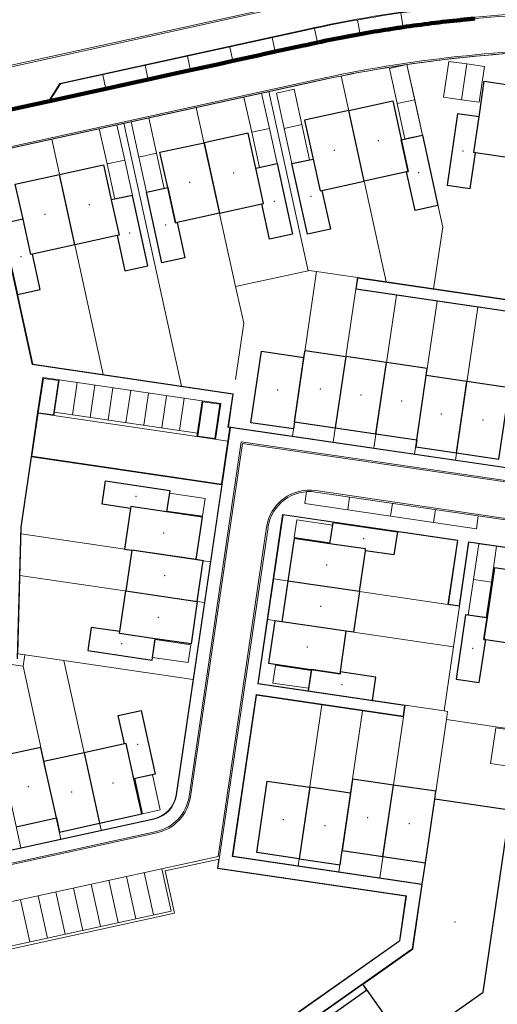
# Model space of a CAD drawing. Extents: x 168554 to 174410, y 515675 to 521218.
# Tile 80 of 110: x 172130 to 172197, y 518793 to 518929. Entities that reach past the tile are written whole.
import ezdxf

# ---------------------------------------------------------------- set-up
doc = ezdxf.new("R2010")
doc.units = 0
doc.header["$MEASUREMENT"] = 0
for name, color, linetype, lineweight in [('Algemeen - 1411 Basislijnen deelgebieden', 5, 'Continuous', 90), ('Algemeen - Fase 1A - 1070 Ondergrond  ontwerp bijgebouwen', 7, 'Continuous', 30), ('Algemeen - Fase 1A - 1070 Ondergrond  ontwerp hoofdgebouwen', 7, 'Continuous', 30), ('Algemeen - Fase 1A - 1070 Ondergrond - ontwerp', 7, 'Continuous', 9), ('Algemeen - Fase 1A - 1070 Ondergrond ontwerp parkeren eigen terrein', 7, 'Continuous', 13), ('Algemeen - Fase 1A - 1070 Ondergrond ontwerp parkeren eigen terrein appartement', 7, 'Continuous', 13), ('Deelgebied 1A - appartementen', 190, 'Continuous', 9), ('Deelgebied 1A - bijgebouwen', 253, 'Continuous', 9), ('Deelgebied 1A - grondgebonden woningen', 253, 'Continuous', 9), ('Legenda - Tekst', 7, 'Continuous', 15)]:
    doc.layers.add(name, color=color, linetype=linetype, lineweight=lineweight)
doc.styles.get("Standard").update_dxf_attribs({"font": 'arial.ttf'})

msp = doc.modelspace()

# ---------------------------------------------------------------- linework, layer by layer
at = {"layer": 'Algemeen - 1411 Basislijnen deelgebieden'}
msp.add_lwpolyline([(172193.42, 518929.32, 0.002572), (172191.47, 518929.13, 0.00003), (172191.45, 518929.12, 0.005284), (172187.46, 518928.67, 0.005249), (172183.5, 518928.13, 0.002637), (172181.51, 518927.83, 0.005253), (172177.57, 518927.17, 0.002633), (172175.6, 518926.8, 0.005257), (172171.68, 518926.02, 0.002221), (172170.03, 518925.66), (172169.73, 518925.59), (172165.82, 518924.74), (172163.95, 518924.33), (172163.86, 518924.31), (172159.96, 518923.45), (172158, 518923.02), (172154.1, 518922.17), (172152.14, 518921.74), (172148.24, 518920.88), (172146.28, 518920.45), (172142.38, 518919.6), (172140.42, 518919.17), (172134.56, 518917.88), (172128.82, 518916.63)], format="xyb", dxfattribs=at)
at = {"layer": 'Algemeen - Fase 1A - 1070 Ondergrond  ontwerp bijgebouwen'}
for points in [[(172191.05, 518916.15), (172189.59, 518906.26), (172192.81, 518905.78), (172193.54, 518910.73), (172193.29, 518910.77), (172194.02, 518915.71)], [(172186.19, 518913.19), (172188.33, 518903.42), (172185.16, 518902.72), (172183.98, 518908.1), (172184.22, 518908.15), (172183.26, 518912.55)], [(172166.07, 518909.23), (172168.21, 518899.46), (172165.04, 518898.77), (172163.97, 518903.65), (172164.21, 518903.7), (172163.14, 518908.59)], [(172171.05, 518909.87), (172172.01, 518905.47), (172172.26, 518905.53), (172173.44, 518900.15), (172170.26, 518899.46), (172168.12, 518909.23)], [(172150.93, 518905.91), (172152, 518901.03), (172152.25, 518901.08), (172153.32, 518896.2), (172150.14, 518895.5), (172148, 518905.27)], [(172146.05, 518904.84), (172143.12, 518904.2), (172144.19, 518899.31), (172143.94, 518899.26), (172145.01, 518894.38), (172148.19, 518895.07)], [(172130.91, 518901.52), (172127.98, 518900.88), (172130.12, 518891.11), (172133.29, 518891.81), (172132.22, 518896.69), (172131.98, 518896.64)], [(172142.31, 518865.28), (172151.21, 518863.97), (172150.78, 518861), (172145.83, 518861.73), (172145.8, 518861.48), (172141.84, 518862.06)], [(172173.81, 518859.55), (172182.72, 518858.24), (172182.24, 518855.03), (172178.29, 518855.61), (172178.32, 518855.86), (172173.38, 518856.58)], [(172192.16, 518846.75), (172190.85, 518837.84), (172194.06, 518837.37), (172194.94, 518843.31), (172194.69, 518843.34), (172195.13, 518846.31)], [(172140.34, 518845), (172139.87, 518841.78), (172148.77, 518840.47), (172149.21, 518843.44), (172144.26, 518844.17), (172144.3, 518844.41)], [(172170.82, 518839.17), (172170.38, 518836.2), (172172.51, 518835.89), (172178.15, 518835.06), (172179.29, 518834.89), (172179.76, 518838.11), (172174.81, 518838.84), (172174.78, 518838.59)], [(172147.26, 518833.47), (172149.19, 518824.68), (172146.25, 518824.04), (172145.18, 518828.92), (172144.94, 518828.87), (172144.08, 518832.78)]]:
    msp.add_lwpolyline(points, close=True, dxfattribs=at)
at = {"layer": 'Algemeen - Fase 1A - 1070 Ondergrond  ontwerp hoofdgebouwen'}
for p, q in [((172178.12, 518906.81), (172175.98, 518916.58)), ((172155.97, 518912.13), (172158.11, 518902.37)), ((172138.08, 518897.98), (172135.94, 518907.74)), ((172168.49, 518873.48), (172169.79, 518882.38)), ((172175.58, 518882.54), (172174.13, 518872.65)), ((172181.22, 518881.71), (172175.58, 518882.54)), ((172179.76, 518871.82), (172181.22, 518881.71)), ((172185.4, 518870.99), (172186.71, 518879.89)), ((172192.35, 518879.06), (172186.71, 518879.89)), ((172190.9, 518869.17), (172192.35, 518879.06)), ((172168.49, 518873.48), (172174.13, 518872.65)), ((172174.13, 518872.65), (172179.76, 518871.82)), ((172179.76, 518871.82), (172185.4, 518870.99)), ((172145.96, 518855.69), (172145.13, 518850.05)), ((172154.86, 518854.39), (172145.96, 518855.69)), ((172167.56, 518851.42), (172166.74, 518845.79)), ((172177.46, 518849.97), (172167.56, 518851.42)), ((172145.13, 518850.05), (172155.02, 518848.6)), ((172175.64, 518844.48), (172166.74, 518845.79)), ((172139.37, 518827.65), (172133.8, 518826.43)), ((172139.37, 518827.65), (172141.51, 518817.88)), ((172135.52, 518818.61), (172133.8, 518826.43)), ((172170.59, 518822.85), (172169.14, 518812.96)), ((172176.23, 518822.02), (172170.59, 518822.85)), ((172176.23, 518822.02), (172175.07, 518814.11)), ((172180.71, 518813.28), (172182.16, 518823.17)), ((172186.59, 518812.41), (172187.89, 518821.2)), ((172129.95, 518817.39), (172135.52, 518818.61)), ((172175.07, 518814.11), (172180.71, 518813.28)), ((172180.71, 518813.28), (172186.59, 518812.41)), ((172178.51, 518794.78), (172173.86, 518791.5)), ((172178.51, 518794.78), (172183.99, 518787.02))]:
    msp.add_line(p, q, dxfattribs=at)
for points in [[(172199.47, 518909.86), (172193.54, 518910.73), (172193.29, 518910.77), (172194.02, 518915.71), (172194.74, 518920.66), (172200.93, 518919.75)], [(172175.98, 518916.58), (172182.08, 518917.92), (172184.22, 518908.15), (172178.12, 518906.81)], [(172175.98, 518916.58), (172169.87, 518915.24), (172171.05, 518909.87), (172172.01, 518905.47), (172172.26, 518905.53), (172178.12, 518906.81)], [(172158.11, 518902.37), (172163.97, 518903.65), (172164.21, 518903.7), (172163.14, 518908.59), (172162.07, 518913.47), (172155.97, 518912.13)], [(172158.11, 518902.37), (172152.25, 518901.08), (172152, 518901.03), (172150.93, 518905.91), (172149.86, 518910.8), (172155.97, 518912.13)], [(172135.94, 518907.74), (172142.05, 518909.08), (172143.12, 518904.2), (172144.19, 518899.31), (172143.94, 518899.26), (172138.08, 518897.98)], [(172138.08, 518897.98), (172132.22, 518896.69), (172131.98, 518896.64), (172130.91, 518901.52), (172129.84, 518906.41), (172135.94, 518907.74)], [(172169.79, 518882.38), (172169.94, 518883.37), (172175.58, 518882.54)], [(172168.49, 518873.48), (172168.34, 518872.49), (172162.45, 518873.35), (172163.91, 518883.24), (172169.79, 518882.38)], [(172186.71, 518879.89), (172186.86, 518880.88), (172181.22, 518881.71)], [(172190.9, 518869.17), (172196.78, 518868.31), (172198.24, 518878.2), (172192.35, 518879.06)], [(172185.4, 518870.99), (172185.26, 518870), (172190.9, 518869.17)], [(172154.86, 518854.39), (172155.73, 518860.27), (172150.78, 518861), (172145.83, 518861.73), (172145.8, 518861.48), (172144.97, 518855.84), (172145.96, 518855.69)], [(172177.46, 518849.97), (172178.29, 518855.61), (172178.32, 518855.86), (172173.38, 518856.58), (172168.43, 518857.31), (172167.56, 518851.42)], [(172155.02, 518848.6), (172155.85, 518854.24), (172154.86, 518854.39)], [(172202.33, 518852.33), (172196.14, 518853.24), (172195.13, 518846.31), (172194.69, 518843.34), (172194.94, 518843.31), (172200.87, 518842.44)], [(172155.02, 518848.6), (172154.16, 518842.71), (172149.21, 518843.44), (172144.26, 518844.17), (172144.3, 518844.41), (172145.13, 518850.05)], [(172177.46, 518849.97), (172176.63, 518844.33), (172175.64, 518844.48)], [(172166.74, 518845.79), (172165.75, 518845.93), (172164.88, 518840.04), (172174.78, 518838.59), (172175.64, 518844.48)], [(172141.51, 518817.88), (172147.33, 518819.16), (172146.25, 518824.04), (172145.18, 518828.92), (172144.94, 518828.87), (172139.37, 518827.65)], [(172133.8, 518826.43), (172133.38, 518828.38), (172127.81, 518827.16)], [(172169.14, 518812.96), (172163.25, 518813.82), (172164.71, 518823.72), (172170.59, 518822.85)], [(172182.16, 518823.17), (172176.52, 518824), (172176.23, 518822.02)], [(172187.89, 518821.2), (172188.05, 518822.31), (172182.16, 518823.17)], [(172183.99, 518787.02), (172194.57, 518794.49), (172198.27, 518819.67), (172187.89, 518821.2)], [(172135.52, 518818.61), (172135.95, 518816.66), (172141.51, 518817.88)], [(172169.14, 518812.96), (172174.78, 518812.13), (172175.07, 518814.11)], [(172178.51, 518794.78), (172177.94, 518795.6), (172184.84, 518800.47), (172186.16, 518809.45), (172186.59, 518812.41)]]:
    msp.add_lwpolyline(points, dxfattribs=at)
at = {"layer": 'Algemeen - Fase 1A - 1070 Ondergrond - ontwerp'}
for p, q in [((172169.05, 518931.59), (172127.54, 518922.49)), ((172169.09, 518931.39), (172127.58, 518922.29)), ((172183.21, 518930.11), (172183.47, 518928.33)), ((172177.22, 518929.14), (172177.54, 518927.36)), ((172136.02, 518920.35), (172169.88, 518927.78)), ((172136.09, 518920.27), (172169.9, 518927.68)), ((172171.27, 518927.97), (172171.64, 518926.21)), ((172170.29, 518925.92), (172128.78, 518916.82)), ((172128.82, 518916.63), (172170.33, 518925.73)), ((172165.39, 518926.69), (172165.78, 518924.93)), ((172159.53, 518925.41), (172159.91, 518923.65)), ((172153.67, 518924.12), (172154.05, 518922.36)), ((172141.95, 518921.55), (172142.33, 518919.79)), ((172147.81, 518922.84), (172148.19, 518921.08)), ((172122.9, 518910.01), (172171.44, 518920.65)), ((172123.06, 518910.24), (172171.4, 518920.84)), ((172134.58, 518918.09), (172136.02, 518920.35)), ((172134.71, 518918.12), (172136.09, 518920.27)), ((172125.78, 518910.63), (172132.19, 518881.4)), ((172125.83, 518910.65), (172132.24, 518881.45)), ((172176.95, 518891.84), (172177.18, 518893.44)), ((172177.01, 518891.89), (172177.23, 518893.37)), ((172177.18, 518893.44), (172203.82, 518889.53)), ((172177.23, 518893.37), (172203.91, 518889.46)), ((172202.13, 518888.14), (172176.95, 518891.84)), ((172202.19, 518888.19), (172177.01, 518891.89)), ((172132.19, 518881.4), (172159.94, 518877.32)), ((172132.24, 518881.45), (172160.01, 518877.37)), ((172132.92, 518874.76), (172133.63, 518879.61)), ((172133.72, 518879.49), (172133.02, 518874.74)), ((172133.63, 518879.61), (172135.91, 518879.27)), ((172135.8, 518879.19), (172133.72, 518879.49)), ((172135.19, 518874.33), (172135.91, 518879.27)), ((172135.91, 518879.27), (172155.7, 518876.36)), ((172135.1, 518874.44), (172135.8, 518879.19)), ((172137.73, 518874.46), (172138.39, 518878.91)), ((172140.21, 518874.09), (172140.86, 518878.55)), ((172142.68, 518873.73), (172143.33, 518878.18)), ((172145.15, 518873.37), (172145.81, 518877.82)), ((172147.63, 518873), (172148.28, 518877.46)), ((172150.1, 518872.64), (172150.75, 518877.09)), ((172152.57, 518872.28), (172153.23, 518876.73)), ((172159.94, 518877.32), (172159.27, 518872.75)), ((172160.01, 518877.37), (172159.34, 518872.8)), ((172155.7, 518876.36), (172154.97, 518871.42)), ((172155.09, 518871.5), (172155.78, 518876.25)), ((172155.7, 518876.36), (172158.27, 518875.99)), ((172155.78, 518876.25), (172158.16, 518875.9)), ((172158.16, 518875.9), (172157.46, 518871.15)), ((172158.27, 518875.99), (172157.55, 518871.04)), ((172132.02, 518868.63), (172132.92, 518874.76)), ((172132.13, 518868.71), (172133.01, 518874.65)), ((172133.01, 518874.65), (172135.19, 518874.33)), ((172133.02, 518874.74), (172135.1, 518874.44)), ((172159.63, 518872.69), (172152.16, 518821.82)), ((172159.53, 518872.71), (172158.38, 518864.85)), ((172159.27, 518872.75), (172159.53, 518872.71)), ((172159.34, 518872.8), (172199.01, 518866.97)), ((172159.63, 518872.69), (172199.06, 518866.9)), ((172154.97, 518871.42), (172159.25, 518870.79)), ((172157.46, 518871.15), (172155.09, 518871.5)), ((172161.1, 518870.72), (172153.88, 518821.56)), ((172161.27, 518870.49), (172154.08, 518821.53)), ((172238, 518859.42), (172161.1, 518870.72)), ((172237.97, 518859.22), (172161.27, 518870.49)), ((172130.59, 518858.9), (172132.02, 518868.63)), ((172130.65, 518858.89), (172132.08, 518868.62)), ((172132.08, 518868.62), (172158.4, 518864.75)), ((172158.38, 518864.85), (172132.13, 518868.71)), ((172158.4, 518864.75), (172152.1, 518821.82)), ((172169.91, 518862.15), (172170.15, 518863.8)), ((172237.21, 518854.08), (172171.4, 518863.75)), ((172237.24, 518854.27), (172171.43, 518863.95)), ((172175.85, 518861.28), (172176.11, 518863.06)), ((172193.66, 518858.66), (172169.91, 518862.15)), ((172181.78, 518860.4), (172182.04, 518862.18)), ((172166.84, 518860.64), (172163.39, 518837.17)), ((172166.89, 518860.57), (172163.46, 518837.22)), ((172191.09, 518857.07), (172166.84, 518860.64)), ((172191.02, 518857.02), (172166.89, 518860.57)), ((172187.72, 518859.53), (172187.98, 518861.31)), ((172193.92, 518860.44), (172193.66, 518858.66)), ((172130.11, 518840.69), (172130.59, 518858.9)), ((172130.16, 518840.64), (172130.65, 518858.89)), ((172164.62, 518858.88), (172157.92, 518813.29)), ((172164.82, 518858.85), (172158.06, 518812.91)), ((172189.72, 518848.17), (172191.02, 518857.02)), ((172189.79, 518848.22), (172191.09, 518857.07)), ((172192.57, 518856.86), (172191.27, 518848)), ((172192.62, 518856.79), (172191.32, 518847.93)), ((172212.97, 518853.86), (172192.57, 518856.86)), ((172212.9, 518853.81), (172192.62, 518856.79)), ((172191.32, 518847.93), (172189.72, 518848.17)), ((172191.27, 518848), (172189.79, 518848.22)), ((172163.39, 518837.17), (172183.72, 518834.18)), ((172163.46, 518837.22), (172183.79, 518834.23)), ((172163.17, 518835.69), (172159.87, 518813.25)), ((172163.22, 518835.62), (172159.94, 518813.3)), ((172183.5, 518832.7), (172163.17, 518835.69)), ((172183.55, 518832.63), (172163.22, 518835.62)), ((172183.79, 518834.23), (172183.55, 518832.63)), ((172183.72, 518834.18), (172183.5, 518832.7)), ((172149.01, 518818.44), (172121.8, 518812.48)), ((172149, 518818.5), (172121.85, 518812.55)), ((172149.38, 518816.74), (172101.72, 518806.29)), ((172149.42, 518816.54), (172101.77, 518806.1)), ((172157.92, 518813.29), (172119.65, 518804.9)), ((172158.06, 518812.91), (172150.58, 518811.27)), ((172158, 518812.9), (172157.81, 518811.59)), ((172158.06, 518812.91), (172157.88, 518811.64)), ((172159.87, 518813.25), (172186.09, 518809.39)), ((172159.94, 518813.3), (172186.16, 518809.45)), ((172147.66, 518811.04), (172148.95, 518805.18)), ((172151.39, 518805.71), (172150.1, 518811.57)), ((172150.58, 518811.27), (172151.87, 518805.41)), ((172157.81, 518811.59), (172183.89, 518807.76)), ((172157.88, 518811.64), (172183.96, 518807.81)), ((172142.78, 518809.97), (172144.06, 518804.11)), ((172145.22, 518810.5), (172146.5, 518804.64)), ((172135.45, 518808.36), (172136.74, 518802.5)), ((172137.89, 518808.9), (172139.18, 518803.04)), ((172140.34, 518809.43), (172141.62, 518803.57)), ((172186.09, 518809.39), (172184.78, 518800.5)), ((172186.16, 518809.45), (172184.84, 518800.47)), ((172130.57, 518807.29), (172131.85, 518801.43)), ((172133.01, 518807.83), (172134.29, 518801.97)), ((172183.89, 518807.76), (172182.99, 518801.61)), ((172183.96, 518807.81), (172183.04, 518801.57)), ((172124.53, 518799.83), (172151.39, 518805.71)), ((172151.87, 518805.41), (172124.22, 518799.35)), ((172182.99, 518801.61), (172136.72, 518768.97)), ((172183.04, 518801.57), (172136.74, 518768.91)), ((172184.78, 518800.5), (172162.04, 518784.46)), ((172184.84, 518800.47), (172162.13, 518784.45))]:
    msp.add_line(p, q, dxfattribs=at)
at = {"layer": 'Algemeen - Fase 1A - 1070 Ondergrond - ontwerp', "flags": 128}
for points in [[(172248.37, 518902.49), (172222.6, 518906.28), (172221.19, 518896.71), (172205.22, 518899.06), (172203.82, 518889.53), (172177.18, 518893.44), (172176.95, 518891.84), (172202.13, 518888.14), (172199.01, 518866.97), (172159.34, 518872.8), (172160.01, 518877.37), (172132.24, 518881.45), (172125.83, 518910.65), (172171.15, 518920.58, -0.054385), (172211.04, 518924.94), (172211.51, 518928.14, -0.051079), (172249.65, 518924.14, -0.396573), (172251.22, 518921.89)], [(172158.4, 518864.75), (172152.1, 518821.82, -0.311822), (172149, 518818.5), (172121.85, 518812.55), (172119.71, 518822.3), (172118.13, 518821.95), (172120.27, 518812.2), (172101.34, 518808.05, -0.414214), (172096.57, 518811.1), (172091.93, 518832.26), (172128.91, 518840.36), (172129.31, 518839.86), (172130.91, 518839.62), (172131.15, 518841.22), (172130.18, 518841.36), (172130.65, 518858.89), (172132.08, 518868.62)]]:
    msp.add_lwpolyline(points, format="xyb", close=True, dxfattribs=at)
at = {"layer": 'Algemeen - Fase 1A - 1070 Ondergrond - ontwerp'}
for points in [[(172187.74, 518891.89), (172188.99, 518900.42), (172184.05, 518922.96)], [(172171.54, 518894.27), (172170.47, 518894.43), (172170.35, 518894.4)], [(172160.3, 518879.34), (172161.45, 518887.13), (172160.33, 518892.21)], [(172190.49, 518842.29), (172188.89, 518842.53), (172164.76, 518846.08)], [(172189.51, 518832.23), (172189.67, 518833.37), (172189.19, 518833.44)]]:
    msp.add_lwpolyline(points, dxfattribs=at)
at = {"layer": 'Algemeen - Fase 1A - 1070 Ondergrond - ontwerp', "flags": 128}
for points in [[(172181.18, 518892.86), (172174.93, 518921.38)], [(172170.35, 518894.4), (172164.91, 518919.21)], [(172160.33, 518892.21), (172154.89, 518917.02)], [(172152.86, 518878.42), (172144.88, 518914.82)], [(172142.02, 518880.01), (172134.87, 518912.63)], [(172170.35, 518894.4), (172160.33, 518892.21)], [(172171.54, 518894.27), (172168.2, 518871.5)], [(172171.54, 518894.27), (172177.18, 518893.44)], [(172176.95, 518891.84), (172173.83, 518870.67)], [(172182.59, 518891.01), (172179.47, 518869.84)], [(172188.22, 518890.18), (172185.11, 518869.01)], [(172193.86, 518889.35), (172190.75, 518868.18)], [(172135.19, 518874.33), (172154.97, 518871.42)], [(172135.26, 518874.82), (172155.05, 518871.91)], [(172212.9, 518853.81), (172192.62, 518856.79), (172191.32, 518847.93), (172189.72, 518848.17), (172191.02, 518857.02), (172166.89, 518860.57), (172163.46, 518837.22), (172183.79, 518834.23), (172183.55, 518832.63), (172163.22, 518835.62), (172159.94, 518813.3), (172186.16, 518809.45), (172184.84, 518800.47), (172162.13, 518784.45)], [(172156.84, 518854.09), (172130.63, 518857.95)], [(172156.01, 518848.45), (172130.47, 518852.21)], [(172165.59, 518851.72), (172189.72, 518848.17)], [(172190.49, 518842.29), (172191.32, 518847.93)], [(172136.57, 518840.43), (172130.54, 518841.31)], [(172189.19, 518833.44), (172190.49, 518842.29)], [(172136.57, 518840.43), (172141.73, 518816.9)], [(172154.44, 518837.8), (172136.57, 518840.43)], [(172125.1, 518839.53), (172130.59, 518814.46)], [(172130.91, 518839.62), (172136.16, 518815.68)], [(172168.99, 518811.97), (172172.27, 518834.29)], [(172183.79, 518834.23), (172189.19, 518833.44)], [(172174.63, 518811.14), (172177.91, 518833.46)], [(172180.27, 518810.31), (172183.55, 518832.63)], [(172186.16, 518809.45), (172189.51, 518832.23)], [(172189.51, 518832.23), (172199.17, 518830.81)], [(172177.94, 518795.6), (172191.42, 518776.5)]]:
    msp.add_lwpolyline(points, dxfattribs=at)
at = {"layer": 'Algemeen - Fase 1A - 1070 Ondergrond - ontwerp'}
for centre, radius, start, end in [((172211.06, 518739.93), 203.21, 35.2013, 102.3653), ((172211.06, 518739.93), 192.31, 96.5122, 102.3653), ((172211.06, 518739.93), 192.21, 96.5246, 102.3653), ((172211.06, 518739.93), 190.41, 92.069, 102.3653), ((172211.06, 518739.93), 190.21, 92.0691, 102.3653), ((172211.06, 518739.93), 185.21, 90.0612, 102.3653), ((172211.06, 518739.93), 185.01, 90.0078, 102.3653), ((172170.55, 518858.01), 6, 81.6398, 171.6398), ((172170.55, 518858.01), 5.8, 81.6398, 171.6398), ((172148.14, 518822.41), 4, 282.3653, 351.6398), ((172148.14, 518822.41), 4.06, 282.3653, 351.6398), ((172148.14, 518822.41), 5.8, 282.3653, 351.6398), ((172148.14, 518822.41), 6, 282.3653, 351.6398)]:
    msp.add_arc(centre, radius, start, end, dxfattribs=at)
at = {"layer": 'Algemeen - Fase 1A - 1070 Ondergrond ontwerp parkeren eigen terrein'}
for p, q in [((172162.56, 518913.58), (172165, 518914.12)), ((172167.05, 518914.11), (172169.49, 518914.65)), ((172193.26, 518851.64), (172195.73, 518851.28))]:
    msp.add_line(p, q, dxfattribs=at)
for points in [[(172182.68, 518917.54), (172181.61, 518922.42), (172184.05, 518922.96), (172185.12, 518918.07)], [(172192.31, 518923.04), (172189.84, 518923.4), (172189.11, 518918.46), (172191.59, 518918.09)], [(172192.31, 518923.04), (172194.79, 518922.68), (172194.06, 518917.73), (172191.59, 518918.09)], [(172191.59, 518918.09), (172192.31, 518923.04)], [(172162.56, 518913.58), (172161.49, 518918.46), (172163.93, 518919), (172165, 518914.12)], [(172167.05, 518914.11), (172165.98, 518918.99), (172168.42, 518919.53), (172169.49, 518914.65)], [(172182.68, 518917.54), (172183.75, 518912.65), (172186.19, 518913.19), (172185.12, 518918.07)], [(172185.12, 518918.07), (172182.68, 518917.54)], [(172149.37, 518910.69), (172148.3, 518915.57), (172145.86, 518915.04), (172146.93, 518910.15)], [(172144.98, 518909.73), (172143.91, 518914.61), (172141.46, 518914.07), (172142.53, 518909.19)], [(172165, 518914.12), (172166.07, 518909.23), (172163.63, 518908.7), (172162.56, 518913.58)], [(172169.49, 518914.65), (172170.56, 518909.76), (172168.12, 518909.23), (172167.05, 518914.11)], [(172149.37, 518910.69), (172150.44, 518905.8), (172148, 518905.27), (172146.93, 518910.15)], [(172149.37, 518910.69), (172146.93, 518910.15)], [(172142.53, 518909.19), (172143.6, 518904.31), (172146.05, 518904.84), (172144.98, 518909.73)], [(172144.98, 518909.73), (172142.53, 518909.19)], [(172195.73, 518851.28), (172196.46, 518856.23), (172193.98, 518856.59), (172193.26, 518851.64)], [(172193.26, 518851.64), (172192.53, 518846.69), (172195, 518846.33), (172195.73, 518851.28)]]:
    msp.add_lwpolyline(points, dxfattribs=at)
for points in [[(172151.16, 518863.6), (172150.8, 518861.12), (172155.74, 518860.4), (172156.11, 518862.87)], [(172168.81, 518859.91), (172173.76, 518859.18), (172173.39, 518856.71), (172168.45, 518857.44)], [(172149.19, 518843.32), (172154.14, 518842.59), (172153.77, 518840.12), (172148.83, 518840.84)], [(172165.85, 518839.77), (172170.8, 518839.05), (172170.44, 518836.57), (172165.49, 518837.3)], [(172148.82, 518824.6), (172149.89, 518819.72), (172147.45, 518819.18), (172146.38, 518824.07)]]:
    msp.add_lwpolyline(points, close=True, dxfattribs=at)
at = {"layer": 'Algemeen - Fase 1A - 1070 Ondergrond ontwerp parkeren eigen terrein appartement'}
msp.add_lwpolyline([(172198.07, 518825.77), (172195.6, 518826.13), (172196.33, 518831.08), (172198.8, 518830.71)], dxfattribs=at)
at = {"layer": 'Deelgebied 1A - appartementen'}
msp.add_point((172190.7, 518804.22), dxfattribs=at)
at = {"layer": 'Deelgebied 1A - bijgebouwen'}
for p in [(172191.81, 518911), (172185.67, 518907.99), (172165.68, 518904.03), (172170.78, 518904.7), (172150.66, 518900.74), (172145.65, 518899.64), (172130.63, 518896.35), (172146.55, 518863.15), (172178.03, 518857.3), (172144.56, 518842.75), (172193.12, 518842.09), (172175.05, 518837.05), (172146.75, 518828.79)]:
    msp.add_point(p, dxfattribs=at)
at = {"layer": 'Deelgebied 1A - grondgebonden woningen'}
for p in [(172180.09, 518912.4), (172173.99, 518911.06), (172160.08, 518907.95), (172153.98, 518906.62), (172140.06, 518903.56), (172133.95, 518902.23), (172166.13, 518877.9), (172172.04, 518878.04), (172177.68, 518877.21), (172183.32, 518876.38), (172188.81, 518874.57), (172194.57, 518873.72), (172150.35, 518858.08), (172172.95, 518853.66), (172150.49, 518852.17), (172172.1, 518847.9), (172149.64, 518846.41), (172170.26, 518842.28), (172143.34, 518823.44), (172131.66, 518822.92), (172137.65, 518822.19), (172166.93, 518818.37), (172178.62, 518818.67), (172172.69, 518817.52), (172184.38, 518817.83)]:
    msp.add_point(p, dxfattribs=at)

# ---------------------------------------------------------------- texts
at = {"layer": 'Legenda - Tekst', "char_height": 12, "attachment_point": 1, "line_spacing_factor": 0.733333}
for s, width, insert in [('\\pi20.25489;{\\fArial|b1|i0|c0|p34;1B.6}', 73.9968, (171919.1, 518912.14)), ('\\pi19.44551;{\\fArial|b1|i0|c0|p34;1B.3\\P\\pi13.511;noord}', 72.2553, (171874.57, 518865.67))]:
    msp.add_mtext_dynamic_manual_height_columns(s, width=width, gutter_width=1, heights=[0], dxfattribs=dict(at, insert=insert))

doc.saveas('drawing.dxf')
